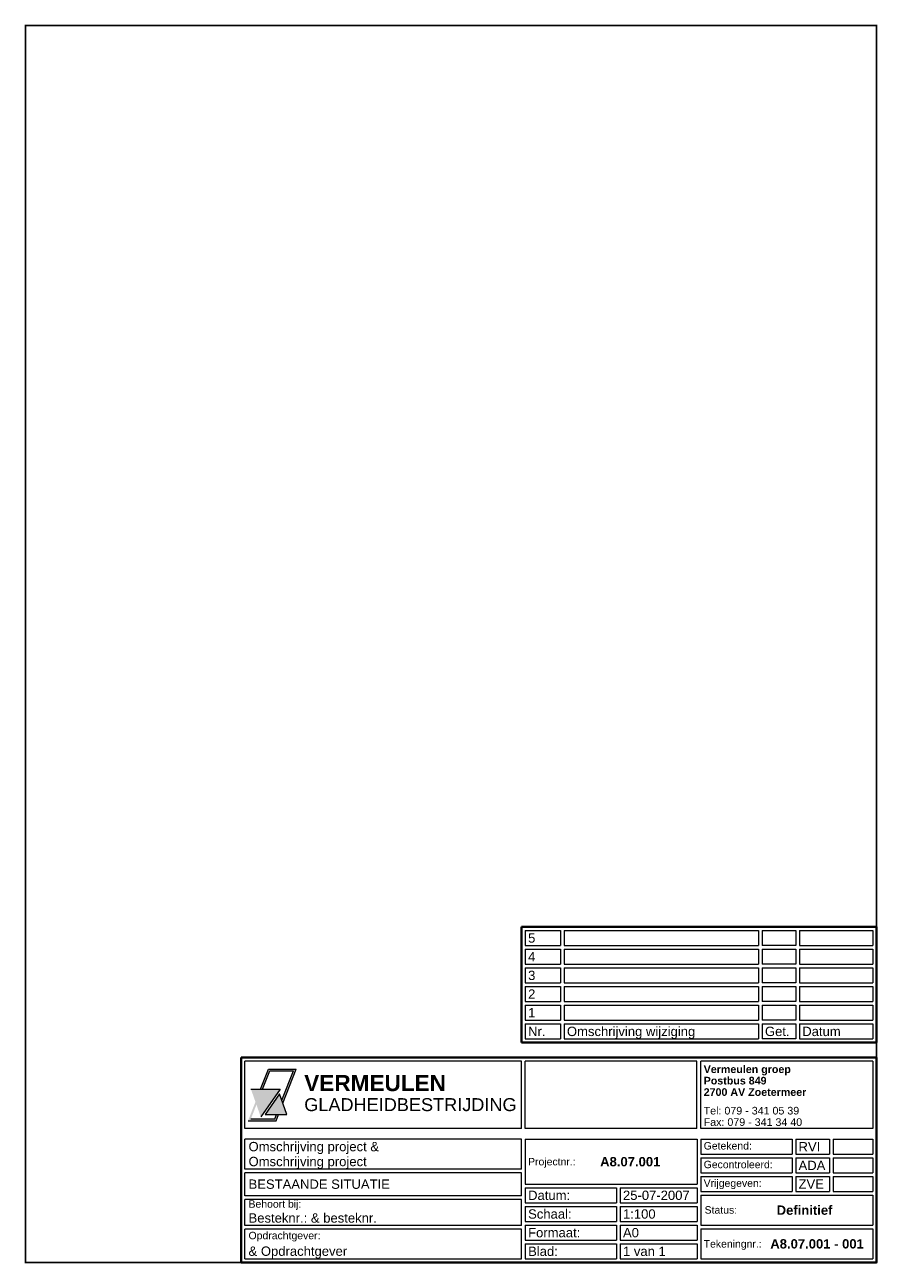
# Paper-space layout 'A3port' of a CAD drawing. Header units: metres. Extents: x 5 to 281, y 5 to 407.
import ezdxf

# ---------------------------------------------------------------- set-up
doc = ezdxf.new("R2010")
doc.units = ezdxf.units.M
doc.layers.get('0').update_dxf_attribs({"lineweight": 5})
doc.layers.add('Kader', color=7, linetype='Continuous', lineweight=5)

# ---------------------------------------------------------------- blocks, each defined once
blk = doc.blocks.new('A$C414B5FD7')
h = blk.add_hatch(color=162)
h.paths.add_polyline_path([(11.47, -9.04), (1.99, -9.04), (5.15, -17.98)])
h.paths.add_polyline_path([(5.08, -9.04), (5.75, -9.04), (8.06, -3.16), (15.73, -3.16), (12.03, -12.66), (12.35, -13.56), (16.65, -2.54), (7.63, -2.54)])
h.paths.add_polyline_path([(1.06, -19.27), (10.12, -19.27), (10.92, -17.22), (10.25, -17.22), (9.69, -18.65), (1.98, -18.65), (3.77, -14.08), (3.45, -13.18)])
blk.add_hatch(color=30).paths.add_polyline_path([(6.61, -17.22), (13.65, -17.22), (11.28, -10.56)])
at = {"layer": 'Kader', "color": 162}
for p, q in [((5.08, -9.04), (7.63, -2.54)), ((5.75, -9.04), (8.06, -3.16)), ((7.63, -2.54), (16.65, -2.54)), ((8.06, -3.16), (15.73, -3.16)), ((12.03, -12.66), (15.73, -3.16)), ((12.35, -13.56), (16.65, -2.54)), ((1.99, -9.04), (11.47, -9.04)), ((11.47, -9.04), (5.15, -17.98)), ((1.07, -19.27), (10.12, -19.27)), ((1.98, -18.65), (9.69, -18.65)), ((9.69, -18.65), (10.25, -17.22)), ((10.12, -19.28), (10.92, -17.22))]:
    blk.add_line(p, q, dxfattribs=at)
at = {"layer": 'Kader', "color": 30}
for p, q in [((11.28, -10.56), (6.61, -17.22)), ((13.65, -17.22), (11.28, -10.56)), ((6.61, -17.22), (13.65, -17.22))]:
    blk.add_line(p, q, dxfattribs=at)
at = {"layer": 'Kader', "color": 162, "insert": (19.25, -4.44), "char_height": 5.2342, "width": 61.4748, "attachment_point": 1}
blk.add_mtext('{\\fArial|b1|i0|c0|p34;VERMEULEN}', dxfattribs=at)
at = {"layer": 'Kader', "color": 30, "insert": (19.25, -11.96), "char_height": 4.2, "width": 61.4748, "attachment_point": 1}
blk.add_mtext('{\\fArial|b0|i0|c0|p34;GLADHEIDBESTRIJDING}', dxfattribs=at)

psp = doc.layouts.new('A3port')

# ---------------------------------------------------------------- linework, layer by layer
at = {"const_width": 0.5}
psp.add_lwpolyline([(5.48, 406.42), (281.1, 406.42), (281.1, 5.68), (5.48, 5.68)], close=True, dxfattribs=at)
at = {"layer": 'Kader', "lineweight": 40}
for p, q in [((166.15, 76.92), (166.15, 114.43)), ((166.15, 114.43), (281.1, 114.43)), ((281.1, 76.92), (281.1, 114.43)), ((166.15, 76.92), (281.1, 76.92)), ((75.29, 5.68), (75.29, 72.08)), ((281.1, 72.08), (75.29, 72.08)), ((281.1, 72.08), (281.1, 5.68)), ((75.29, 5.68), (281.1, 5.68))]:
    psp.add_line(p, q, dxfattribs=at)
at = {"layer": 'Kader'}
for p, q in [((167.36, 113.22), (167.36, 108.38)), ((167.36, 113.22), (178.72, 113.22)), ((178.72, 113.22), (178.72, 108.38)), ((179.93, 113.22), (179.93, 108.38)), ((179.93, 113.22), (242.85, 113.22)), ((242.85, 113.22), (242.85, 108.38)), ((244.06, 113.22), (254.95, 113.22)), ((244.06, 113.22), (244.06, 108.38)), ((254.95, 113.22), (254.95, 108.38)), ((256.16, 113.22), (279.89, 113.22)), ((256.16, 113.22), (256.16, 108.38)), ((256.16, 113.22), (256.16, 108.38)), ((279.89, 113.22), (279.89, 108.38)), ((167.36, 108.38), (178.72, 108.38)), ((179.93, 108.38), (242.85, 108.38)), ((254.95, 108.38), (244.06, 108.38)), ((256.16, 108.38), (279.89, 108.38)), ((167.36, 107.17), (167.36, 102.33)), ((167.36, 107.17), (178.72, 107.17)), ((178.72, 107.17), (178.72, 102.33)), ((179.93, 107.17), (179.93, 102.33)), ((179.93, 107.17), (242.85, 107.17)), ((242.85, 107.17), (242.85, 102.33)), ((244.06, 107.17), (254.95, 107.17)), ((244.06, 107.17), (244.06, 102.33)), ((254.95, 107.17), (254.95, 102.33)), ((256.16, 107.17), (279.89, 107.17)), ((256.16, 107.17), (256.16, 102.33)), ((256.16, 107.17), (256.16, 102.33)), ((279.89, 107.17), (279.89, 102.33)), ((167.36, 102.33), (178.72, 102.33)), ((167.36, 101.12), (167.36, 96.28)), ((167.36, 101.12), (178.72, 101.12)), ((178.72, 101.12), (178.72, 96.28)), ((179.93, 102.33), (242.85, 102.33)), ((179.93, 101.12), (179.93, 96.28)), ((179.93, 101.12), (242.85, 101.12)), ((242.85, 101.12), (242.85, 96.28)), ((254.95, 102.33), (244.06, 102.33)), ((244.06, 101.12), (254.95, 101.12)), ((244.06, 101.12), (244.06, 96.28)), ((254.95, 101.12), (254.95, 96.28)), ((256.16, 102.33), (279.89, 102.33)), ((256.16, 101.12), (279.89, 101.12)), ((256.16, 101.12), (256.16, 96.28)), ((256.16, 101.12), (256.16, 96.28)), ((279.89, 101.12), (279.89, 96.28)), ((167.36, 96.28), (178.72, 96.28)), ((167.36, 95.07), (167.36, 90.23)), ((167.36, 95.07), (178.72, 95.07)), ((178.72, 95.07), (178.72, 90.23)), ((179.93, 96.28), (242.85, 96.28)), ((179.93, 95.07), (179.93, 90.23)), ((179.93, 95.07), (242.85, 95.07)), ((242.85, 95.07), (242.85, 90.23)), ((254.95, 96.28), (244.06, 96.28)), ((244.06, 95.07), (254.95, 95.07)), ((244.06, 95.07), (244.06, 90.23)), ((254.95, 95.07), (254.95, 90.23)), ((256.16, 96.28), (279.89, 96.28)), ((256.16, 95.07), (279.89, 95.07)), ((256.16, 95.07), (256.16, 90.23)), ((256.16, 95.07), (256.16, 90.23)), ((279.89, 95.07), (279.89, 90.23)), ((167.36, 90.23), (178.72, 90.23)), ((167.36, 89.02), (167.36, 84.18)), ((167.36, 89.02), (178.72, 89.02)), ((178.72, 89.02), (178.72, 84.18)), ((179.93, 90.23), (242.85, 90.23)), ((179.93, 89.02), (179.93, 84.18)), ((179.93, 89.02), (242.85, 89.02)), ((242.85, 89.02), (242.85, 84.18)), ((254.95, 90.23), (244.06, 90.23)), ((244.06, 89.02), (254.95, 89.02)), ((244.06, 89.02), (244.06, 84.18)), ((254.95, 89.02), (254.95, 84.18)), ((256.16, 90.23), (279.89, 90.23)), ((256.16, 89.02), (279.89, 89.02)), ((256.16, 89.02), (256.16, 84.18)), ((256.16, 89.02), (256.16, 84.18)), ((279.89, 89.02), (279.89, 84.18)), ((167.36, 84.18), (178.72, 84.18)), ((167.36, 82.97), (167.36, 78.13)), ((167.36, 82.97), (178.72, 82.97)), ((178.72, 82.97), (178.72, 78.13)), ((179.93, 84.18), (242.85, 84.18)), ((179.93, 82.97), (179.93, 78.13)), ((179.93, 82.97), (242.85, 82.97)), ((242.85, 82.97), (242.85, 78.13)), ((254.95, 84.18), (244.06, 84.18)), ((244.06, 82.97), (254.95, 82.97)), ((244.06, 82.97), (244.06, 78.13)), ((254.95, 82.97), (254.95, 78.13)), ((256.16, 84.18), (279.89, 84.18)), ((256.16, 82.97), (279.89, 82.97)), ((256.16, 82.97), (256.16, 78.13)), ((256.16, 82.97), (256.16, 78.13)), ((279.89, 82.97), (279.89, 78.13)), ((167.36, 78.13), (178.72, 78.13)), ((179.93, 78.13), (242.85, 78.13)), ((254.95, 78.13), (244.06, 78.13)), ((256.16, 78.13), (279.89, 78.13)), ((76.5, 49.09), (76.5, 70.87)), ((166.15, 70.87), (76.5, 70.87)), ((166.15, 49.09), (166.15, 70.87)), ((222.91, 70.87), (167.36, 70.87)), ((167.36, 49.09), (167.36, 70.87)), ((222.91, 49.09), (222.91, 70.87)), ((279.89, 70.87), (224.23, 70.87)), ((224.23, 49.09), (224.23, 70.87)), ((279.89, 70.87), (279.89, 49.09)), ((166.15, 49.09), (76.5, 49.09)), ((222.91, 49.09), (167.36, 49.09)), ((279.89, 49.09), (224.23, 49.09)), ((76.5, 35.93), (76.5, 45.61)), ((166.15, 45.61), (76.5, 45.61)), ((166.15, 35.93), (166.15, 45.61)), ((167.36, 45.61), (167.36, 31.09)), ((167.36, 45.61), (223.02, 45.61)), ((223.02, 45.61), (223.02, 31.09)), ((224.23, 45.61), (224.23, 40.77)), ((224.23, 45.61), (253.74, 45.61)), ((253.74, 45.61), (253.74, 40.77)), ((254.95, 45.61), (265.84, 45.61)), ((254.95, 45.61), (254.95, 40.77)), ((265.84, 45.61), (265.84, 40.77)), ((267.05, 45.61), (279.89, 45.61)), ((267.05, 45.61), (267.05, 40.77)), ((279.89, 45.61), (279.89, 40.77)), ((224.23, 40.77), (253.74, 40.77)), ((254.95, 40.77), (265.84, 40.77)), ((267.05, 40.77), (279.89, 40.77)), ((224.23, 39.56), (224.23, 34.72)), ((224.23, 39.56), (253.74, 39.56)), ((253.74, 39.56), (253.74, 34.72)), ((254.95, 39.56), (265.84, 39.56)), ((254.95, 39.56), (254.95, 34.72)), ((265.84, 39.56), (265.84, 34.72)), ((267.05, 39.56), (279.89, 39.56)), ((267.05, 39.56), (267.05, 34.72)), ((279.89, 39.56), (279.89, 34.72)), ((166.15, 35.93), (76.5, 35.93)), ((76.5, 27.31), (76.5, 34.72)), ((166.15, 34.72), (76.5, 34.72)), ((166.15, 27.31), (166.15, 34.72)), ((224.23, 34.72), (253.74, 34.72)), ((224.23, 33.51), (224.23, 28.67)), ((224.23, 33.51), (253.74, 33.51)), ((253.74, 33.51), (253.74, 28.67)), ((254.95, 34.72), (265.84, 34.72)), ((254.95, 33.51), (265.84, 33.51)), ((254.95, 33.51), (254.95, 28.67)), ((265.84, 33.51), (265.84, 28.67)), ((267.05, 34.72), (279.89, 34.72)), ((267.05, 33.51), (279.89, 33.51)), ((267.05, 33.51), (267.05, 28.67)), ((279.89, 33.51), (279.89, 28.67)), ((167.36, 31.09), (223.02, 31.09)), ((167.36, 29.88), (167.36, 25.04)), ((167.36, 29.88), (196.87, 29.88)), ((196.87, 29.88), (196.87, 25.04)), ((198.08, 29.88), (223.02, 29.88)), ((198.08, 29.88), (198.08, 25.04)), ((223.02, 29.88), (223.02, 25.04)), ((224.23, 28.67), (253.74, 28.67)), ((254.95, 28.67), (265.84, 28.67)), ((267.05, 28.67), (279.89, 28.67)), ((166.15, 27.31), (76.5, 27.31)), ((76.5, 17.63), (76.5, 26.1)), ((166.15, 26.1), (76.5, 26.1)), ((166.15, 17.63), (166.15, 26.1)), ((167.36, 25.04), (196.87, 25.04)), ((198.08, 25.04), (223.02, 25.04)), ((224.23, 27.46), (224.23, 17.78)), ((224.23, 27.46), (279.89, 27.46)), ((279.89, 27.46), (279.89, 17.78)), ((167.36, 23.83), (167.36, 18.99)), ((167.36, 23.83), (196.87, 23.83)), ((196.87, 23.83), (196.87, 18.99)), ((198.08, 23.83), (223.02, 23.83)), ((198.08, 23.83), (198.08, 18.99)), ((223.02, 23.83), (223.02, 18.99)), ((166.15, 17.63), (76.5, 17.63)), ((76.5, 6.89), (76.5, 16.42)), ((166.15, 16.42), (76.5, 16.42)), ((166.15, 6.89), (166.15, 16.42)), ((167.36, 18.99), (196.87, 18.99)), ((167.36, 17.78), (167.36, 12.94)), ((167.36, 17.78), (196.87, 17.78)), ((196.87, 17.78), (196.87, 12.94)), ((198.08, 18.99), (223.02, 18.99)), ((198.08, 17.78), (223.02, 17.78)), ((198.08, 17.78), (198.08, 12.94)), ((223.02, 17.78), (223.02, 12.94)), ((224.23, 17.78), (279.89, 17.78)), ((224.23, 16.57), (224.23, 6.89)), ((224.23, 16.57), (279.89, 16.57)), ((279.89, 16.57), (279.89, 6.89)), ((167.36, 12.94), (196.87, 12.94)), ((198.08, 12.94), (223.02, 12.94)), ((167.36, 11.73), (167.36, 6.89)), ((167.36, 11.73), (196.87, 11.73)), ((196.87, 11.73), (196.87, 6.89)), ((198.08, 11.73), (223.02, 11.73)), ((198.08, 11.73), (198.08, 6.89)), ((223.02, 11.73), (223.02, 6.89)), ((166.15, 6.74), (76.5, 6.74)), ((167.36, 6.89), (196.87, 6.89)), ((198.08, 6.89), (223.02, 6.89)), ((224.23, 6.89), (279.89, 6.89))]:
    psp.add_line(p, q, dxfattribs=at)

# ---------------------------------------------------------------- block references
psp.add_blockref('A$C414B5FD7', (76.5, 70.87))

# ---------------------------------------------------------------- texts
at = {"layer": 'Kader', "attachment_point": 1}
for s, insert, char_height, width in [('{\\fArial|b0|i0|c0|p34;5}', (168.26, 112.3), 3.025, 10.4581), ('{\\fArial|b0|i0|c0|p34;4}', (168.26, 106.25), 3.025, 10.4581), ('{\\fArial|b0|i0|c0|p34;3}', (168.26, 100.2), 3.025, 10.4581), ('{\\fArial|b0|i0|c0|p34;2}', (168.26, 94.15), 3.025, 10.4581), ('{\\fArial|b0|i0|c0|p34;1}', (168.26, 88.1), 3.025, 10.4581), ('{\\fArial|b0|i0|c0|p34;Nr.}', (168.26, 82.05), 3.025, 10.4581), ('{\\fArial|b0|i0|c0|p34;Omschrijving wijziging}', (180.84, 82.05), 3.025, 62.0106), ('{\\fArial|b0|i0|c0|p34;Get.}', (244.97, 82.05), 3.025, 9.9825), ('{\\fArial|b0|i0|c0|p34;Datum}', (257.07, 82.05), 3.025, 24.0269), ('{\\fArial|b1|i0|c0|p34;Vermeulen groep}', (225.13, 69.52), 2.475, 52.6699), ('{\\fArial|b1|i0|c0|p34;Postbus 849}', (225.13, 65.82), 2.475, 52.6699), ('{\\fArial|b1|i0|c0|p34;2700 AV Zoetermeer}', (225.13, 62.12), 2.475, 52.6699), ('{\\fArial|b0|i0|c0|p34;Tel: 079 - 341 05 39}', (225.13, 56.09), 2.475, 52.6699), ('{\\fArial|b0|i0|c0|p34;Fax: 079 - 341 34 40}', (225.13, 52.39), 2.475, 52.6699), ('{\\fArial|b0|i0|c0|p34;Omschrijving project & }', (77.71, 44.73), 3.025, 74.4509), ('{\\fArial|b0|i0|c0|p34;Getekend:}', (225.13, 44.68), 2.42, 26.9649), ('{\\fArial|b0|i0|c0|p34;RVI}', (255.86, 44.68), 3.025, 9.9825), ('{\\fArial|b0|i0|c0|p34;Omschrijving project}', (77.71, 39.89), 3.025, 74.4509), ('{\\fArial|b0|i0|c0|p34;Projectnr.:}', (168.26, 39.54), 2.42, 26.9649), ('{\\fArial|b1|i0|c0|p34;A8.07.001}', (191.6, 39.84), 3.025, 29.7813), ('{\\fArial|b0|i0|c0|p34;Gecontroleerd:}', (225.13, 38.63), 2.42, 26.9649), ('{\\fArial|b0|i0|c0|p34;ADA}', (255.86, 38.63), 3.025, 9.9825), ('{\\fArial|b0|i0|c0|p34;BESTAANDE SITUATIE}', (77.71, 32.56), 3.025, 74.4509), ('{\\fArial|b0|i0|c0|p34;Vrijgegeven:}', (225.13, 32.58), 2.42, 26.9649), ('{\\fArial|b0|i0|c0|p34;ZVE}', (255.86, 32.58), 3.025, 9.9825), ('{\\fArial|b0|i0|c0|p34;Datum:}', (168.26, 28.95), 3.025, 26.9649), ('{\\fArial|b0|i0|c0|p34;25-07-2007}', (198.99, 28.95), 3.025, 24.0269), ('{\\fArial|b0|i0|c0|p34;Behoort bij: }', (77.71, 25.84), 2.42, 74.4509), ('{\\fArial|b1|i0|c0|p34;Definitief}', (248.77, 24.14), 3.025, 29.7813), ('{\\fArial|b0|i0|c0|p34;Besteknr.: & besteknr. }', (77.71, 21.6), 3.025, 74.4509), ('{\\fArial|b0|i0|c0|p34;Schaal:}', (168.26, 22.9), 3.025, 26.9649), ('{\\fArial|b0|i0|c0|p34;1:100}', (198.99, 22.9), 3.025, 24.0269), ('{\\fArial|b0|i0|c0|p34;Status:}', (225.44, 23.91), 2.42, 26.9649), ('{\\fArial|b0|i0|c0|p34;Formaat:}', (168.26, 16.85), 3.025, 26.9649), ('{\\fArial|b0|i0|c0|p34;A0}', (198.99, 16.85), 3.025, 24.0269), ('{\\fArial|b0|i0|c0|p34;Opdrachtgever: }', (77.71, 15.62), 2.42, 74.4509), ('{\\fArial|b0|i0|c0|p34;Tekeningnr.:}', (225.13, 12.92), 2.42, 26.9649), ('{\\fArial|b1|i0|c0|p34;A8.07.001 - 001}', (246.71, 13.22), 3.025, 31.534), ('{\\fArial|b0|i0|c0|p34;& Opdrachtgever}', (77.71, 10.85), 3.025, 74.4509), ('{\\fArial|b0|i0|c0|p34;Blad:}', (168.26, 10.8), 3.025, 26.9649), ('{\\fArial|b0|i0|c0|p34;1 van 1}', (198.99, 10.8), 3.025, 24.0269)]:
    psp.add_mtext(s, dxfattribs=dict(at, insert=insert, char_height=char_height, width=width))

doc.saveas('drawing.dxf')
